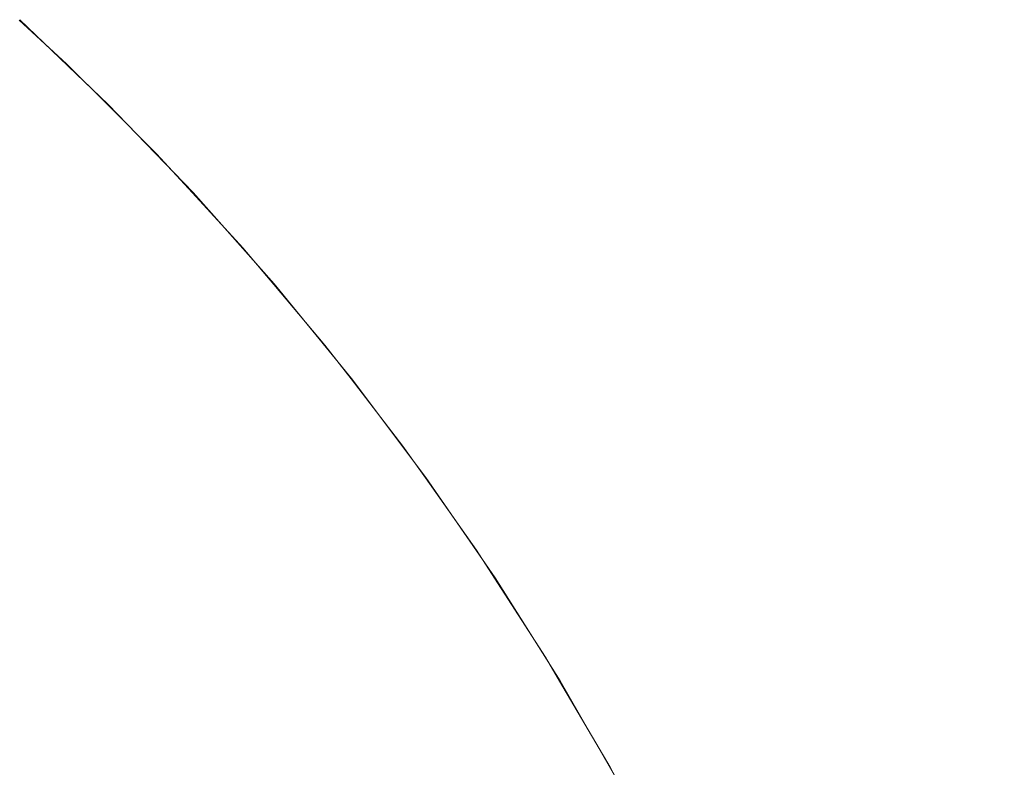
# Model space of a CAD drawing. Header units: centimetres. Extents: x -25.9 to 27.4, y -21.7 to -19.9.
# Tile 91 of 202: x -8.0198 to -7.987, y -19.9112 to -19.8863. Entities that reach past the tile are written whole.
import ezdxf

# ---------------------------------------------------------------- set-up
doc = ezdxf.new("R2010")
doc.units = ezdxf.units.CM
doc.header["$LTSCALE"] = 2.54
doc.layers.add('Lucido design-1', color=7, linetype='Continuous')

# ---------------------------------------------------------------- blocks, each defined once
blk = doc.blocks.new('Gruppo-5-1')
at = {"color": 7, "linetype": 'Continuous', "lineweight": 9}
for points, invisible_edges in [([(-8.021477, -19.885004, 875.717024), (-8.018353, -19.887873, 875.717024), (-8.018537, -19.888065, 875.712891), (-8.021652, -19.885204, 875.712891)], 15), ([(-8.019863, -19.886357, 875.721383), (-8.018287, -19.887804, 875.721383), (-8.018353, -19.887873, 875.717024), (-8.021477, -19.885004, 875.717024)], 14), ([(-8.021652, -19.885204, 875.712891), (-8.018537, -19.888065, 875.712891), (-8.018839, -19.88838, 875.708777), (-8.021941, -19.885532, 875.708777)], 15), ([(-8.021941, -19.885532, 875.708777), (-8.018839, -19.88838, 875.708777), (-8.019259, -19.888818, 875.704687), (-8.022341, -19.885986, 875.704687)], 15), ([(-8.022341, -19.885986, 875.704687), (-8.019259, -19.888818, 875.704687), (-8.019794, -19.889376, 875.70063), (-8.022852, -19.886567, 875.70063)], 15), ([(27.312519, -19.889175, 876.39198), (27.312519, -19.886273, 876.388942), (-25.787481, -19.886273, 876.388942), (-25.787481, -19.889175, 876.39198)], 10), ([(-8.018287, -19.887804, 875.721383), (-8.019863, -19.886357, 875.721383), (-8.019848, -19.88634, 875.921383)], 10), ([(-8.019848, -19.88634, 875.921383), (-8.0169, -19.88916, 875.921383), (-8.018287, -19.887804, 875.721383)], 10), ([(-8.019848, -19.88634, 875.921383), (-8.019722, -19.88634, 875.927157), (-8.016777, -19.88916, 875.927029), (-8.0169, -19.88916, 875.921383)], 7), ([(-8.019722, -19.88634, 875.927157), (-8.019344, -19.88634, 875.93292), (-8.016408, -19.88916, 875.932663), (-8.016777, -19.88916, 875.927029)], 15), ([(-8.019344, -19.88634, 875.93292), (-8.018716, -19.88634, 875.938661), (-8.015793, -19.88916, 875.938276), (-8.016408, -19.88916, 875.932663)], 15), ([(-8.018716, -19.88634, 875.938661), (-8.017837, -19.88634, 875.944369), (-8.014934, -19.88916, 875.943857), (-8.015793, -19.88916, 875.938276)], 15), ([(-8.017837, -19.88634, 875.944369), (-8.016711, -19.88634, 875.950033), (-8.013832, -19.88916, 875.949395), (-8.014934, -19.88916, 875.943857)], 15), ([(-8.016711, -19.88634, 875.950033), (-8.015338, -19.88634, 875.955643), (-8.01249, -19.88916, 875.95488), (-8.013832, -19.88916, 875.949395)], 15), ([(-8.015338, -19.88634, 875.955643), (-8.013722, -19.88634, 875.961187), (-8.01091, -19.88916, 875.960301), (-8.01249, -19.88916, 875.95488)], 15), ([(-8.013722, -19.88634, 875.961187), (-8.011865, -19.88634, 875.966656), (-8.009095, -19.88916, 875.965647), (-8.01091, -19.88916, 875.960301)], 15), ([(-8.011865, -19.88634, 875.966656), (-8.009772, -19.88634, 875.972038), (-8.007049, -19.88916, 875.97091), (-8.009095, -19.88916, 875.965647)], 15), ([(-8.009772, -19.88634, 875.972038), (-8.007446, -19.88634, 875.977324), (-8.004775, -19.88916, 875.976078), (-8.007049, -19.88916, 875.97091)], 15), ([(-8.007446, -19.88634, 875.977324), (-8.004892, -19.88634, 875.982504), (-8.002277, -19.88916, 875.981143), (-8.004775, -19.88916, 875.976078)], 15), ([(-8.004892, -19.88634, 875.982504), (-8.002114, -19.88634, 875.987567), (-7.999561, -19.88916, 875.986093), (-8.002277, -19.88916, 875.981143)], 15), ([(-8.002114, -19.88634, 875.987567), (-7.999118, -19.88634, 875.992504), (-7.996632, -19.88916, 875.99092), (-7.999561, -19.88916, 875.986093)], 15), ([(-7.999118, -19.88634, 875.992504), (-7.99591, -19.88634, 875.997306), (-7.993495, -19.88916, 875.995615), (-7.996632, -19.88916, 875.99092)], 15), ([(-7.99591, -19.88634, 875.997306), (-7.992495, -19.88634, 876.001963), (-7.990156, -19.88916, 876.000169), (-7.993495, -19.88916, 875.995615)], 15), ([(-7.992495, -19.88634, 876.001963), (-7.98888, -19.88634, 876.006467), (-7.986622, -19.88916, 876.004572), (-7.990156, -19.88916, 876.000169)], 15), ([(-7.98888, -19.88634, 876.006467), (-7.985072, -19.88634, 876.010809), (-7.982899, -19.88916, 876.008818), (-7.986622, -19.88916, 876.004572)], 15), ([(-8.022852, -19.886567, 875.70063), (-8.019794, -19.889376, 875.70063), (-8.020444, -19.890055, 875.696612), (-8.023473, -19.887272, 875.696612)], 15), ([(-8.018537, -19.888065, 875.712891), (-8.015546, -19.891056, 875.712891), (-8.015862, -19.891358, 875.708777), (-8.018839, -19.88838, 875.708777)], 15), ([(-8.018353, -19.887873, 875.717024), (-8.015354, -19.890872, 875.717024), (-8.015546, -19.891056, 875.712891), (-8.018537, -19.888065, 875.712891)], 15), ([(-8.018353, -19.887873, 875.717024), (-8.018287, -19.887804, 875.721383), (-8.016916, -19.889176, 875.721383)], 9), ([(-8.016916, -19.889176, 875.721383), (-8.015286, -19.890806, 875.721383), (-8.015354, -19.890872, 875.717024), (-8.018353, -19.887873, 875.717024)], 14), ([(-8.0169, -19.88916, 875.921383), (-8.016916, -19.889176, 875.721383), (-8.018287, -19.887804, 875.721383)], 9), ([(-8.018839, -19.88838, 875.708777), (-8.015862, -19.891358, 875.708777), (-8.016299, -19.891777, 875.704687), (-8.019259, -19.888818, 875.704687)], 15), ([(-8.019259, -19.888818, 875.704687), (-8.016299, -19.891777, 875.704687), (-8.016857, -19.892313, 875.70063), (-8.019794, -19.889376, 875.70063)], 15), ([(-25.787481, -19.889175, 876.39198), (-25.787481, -19.889292, 876.392092), (27.312519, -19.889292, 876.392092), (27.312519, -19.889175, 876.39198)], 10), ([(27.312519, -19.892218, 876.394906), (27.312519, -19.889292, 876.392092), (-25.787481, -19.889292, 876.392092), (-25.787481, -19.892218, 876.394906)], 10), ([(-8.019794, -19.889376, 875.70063), (-8.016857, -19.892313, 875.70063), (-8.017536, -19.892963, 875.696612), (-8.020444, -19.890055, 875.696612)], 15), ([(-8.015286, -19.890806, 875.721383), (-8.016916, -19.889176, 875.721383), (-8.0169, -19.88916, 875.921383)], 10), ([(-8.0169, -19.88916, 875.921383), (-8.014072, -19.892095, 875.921383), (-8.015286, -19.890806, 875.721383)], 10), ([(-8.0169, -19.88916, 875.921383), (-8.016777, -19.88916, 875.927029), (-8.013952, -19.892095, 875.926905), (-8.014072, -19.892095, 875.921383)], 7), ([(-8.016777, -19.88916, 875.927029), (-8.016408, -19.88916, 875.932663), (-8.013591, -19.892095, 875.932417), (-8.013952, -19.892095, 875.926905)], 15), ([(-8.016408, -19.88916, 875.932663), (-8.015793, -19.88916, 875.938276), (-8.012989, -19.892095, 875.937907), (-8.013591, -19.892095, 875.932417)], 15), ([(-8.015793, -19.88916, 875.938276), (-8.014934, -19.88916, 875.943857), (-8.012149, -19.892095, 875.943366), (-8.012989, -19.892095, 875.937907)], 15), ([(-8.014934, -19.88916, 875.943857), (-8.013832, -19.88916, 875.949395), (-8.011072, -19.892095, 875.948783), (-8.012149, -19.892095, 875.943366)], 15), ([(-8.013832, -19.88916, 875.949395), (-8.01249, -19.88916, 875.95488), (-8.009759, -19.892095, 875.954148), (-8.011072, -19.892095, 875.948783)], 15), ([(-8.01249, -19.88916, 875.95488), (-8.01091, -19.88916, 875.960301), (-8.008213, -19.892095, 875.95945), (-8.009759, -19.892095, 875.954148)], 15), ([(-8.01091, -19.88916, 875.960301), (-8.009095, -19.88916, 875.965647), (-8.006438, -19.892095, 875.96468), (-8.008213, -19.892095, 875.95945)], 15), ([(-8.009095, -19.88916, 875.965647), (-8.007049, -19.88916, 875.97091), (-8.004436, -19.892095, 875.969828), (-8.006438, -19.892095, 875.96468)], 15), ([(-8.007049, -19.88916, 875.97091), (-8.004775, -19.88916, 875.976078), (-8.002212, -19.892095, 875.974883), (-8.004436, -19.892095, 875.969828)], 15), ([(-8.004775, -19.88916, 875.976078), (-8.002277, -19.88916, 875.981143), (-7.999769, -19.892095, 875.979837), (-8.002212, -19.892095, 875.974883)], 15), ([(-8.002277, -19.88916, 875.981143), (-7.999561, -19.88916, 875.986093), (-7.997112, -19.892095, 875.984679), (-7.999769, -19.892095, 875.979837)], 15), ([(-7.999561, -19.88916, 875.986093), (-7.996632, -19.88916, 875.99092), (-7.994247, -19.892095, 875.989401), (-7.997112, -19.892095, 875.984679)], 15), ([(-7.996632, -19.88916, 875.99092), (-7.993495, -19.88916, 875.995615), (-7.991179, -19.892095, 875.993993), (-7.994247, -19.892095, 875.989401)], 15), ([(-7.993495, -19.88916, 875.995615), (-7.990156, -19.88916, 876.000169), (-7.987913, -19.892095, 875.998447), (-7.991179, -19.892095, 875.993993)], 15), ([(-7.990156, -19.88916, 876.000169), (-7.986622, -19.88916, 876.004572), (-7.984456, -19.892095, 876.002755), (-7.987913, -19.892095, 875.998447)], 15), ([(-8.020444, -19.890055, 875.696612), (-8.017536, -19.892963, 875.696612), (-8.018332, -19.893726, 875.692639), (-8.021207, -19.890851, 875.692639)], 15), ([(-8.021207, -19.890851, 875.692639), (-8.018332, -19.893726, 875.692639), (-8.019246, -19.894602, 875.688718), (-8.022083, -19.891765, 875.688718)], 15), ([(-8.015546, -19.891056, 875.712891), (-8.012685, -19.894171, 875.712891), (-8.013013, -19.89446, 875.708777), (-8.015862, -19.891358, 875.708777)], 15), ([(-8.015354, -19.890872, 875.717024), (-8.012485, -19.893995, 875.717024), (-8.012685, -19.894171, 875.712891), (-8.015546, -19.891056, 875.712891)], 15), ([(-8.015354, -19.890872, 875.717024), (-8.015286, -19.890806, 875.721383), (-8.014089, -19.892109, 875.721383)], 9), ([(-8.014089, -19.892109, 875.721383), (-8.012414, -19.893933, 875.721383), (-8.012485, -19.893995, 875.717024), (-8.015354, -19.890872, 875.717024)], 14), ([(-8.014072, -19.892095, 875.921383), (-8.014089, -19.892109, 875.721383), (-8.015286, -19.890806, 875.721383)], 9), ([(-8.015862, -19.891358, 875.708777), (-8.013013, -19.89446, 875.708777), (-8.013468, -19.89486, 875.704687), (-8.016299, -19.891777, 875.704687)], 15), ([(-8.022083, -19.891765, 875.688718), (-8.019246, -19.894602, 875.688718), (-8.020274, -19.895587, 875.684856), (-8.023069, -19.892793, 875.684856)], 15), ([(-8.016299, -19.891777, 875.704687), (-8.013468, -19.89486, 875.704687), (-8.014048, -19.895371, 875.70063), (-8.016857, -19.892313, 875.70063)], 15), ([(-25.787481, -19.892218, 876.394906), (-25.787481, -19.892445, 876.395107), (27.312519, -19.892445, 876.395107), (27.312519, -19.892218, 876.394906)], 10), ([(-8.016857, -19.892313, 875.70063), (-8.014048, -19.895371, 875.70063), (-8.014754, -19.895992, 875.696612), (-8.017536, -19.892963, 875.696612)], 15), ([(-8.012414, -19.893933, 875.721383), (-8.014089, -19.892109, 875.721383), (-8.014072, -19.892095, 875.921383)], 10), ([(-8.014072, -19.892095, 875.921383), (-8.011369, -19.895139, 875.921383), (-8.012414, -19.893933, 875.721383)], 10), ([(-8.014072, -19.892095, 875.921383), (-8.013952, -19.892095, 875.926905), (-8.011251, -19.895139, 875.926787), (-8.011369, -19.895139, 875.921383)], 7), ([(-8.013952, -19.892095, 875.926905), (-8.013591, -19.892095, 875.932417), (-8.010898, -19.895139, 875.932181), (-8.011251, -19.895139, 875.926787)], 15), ([(-8.013591, -19.892095, 875.932417), (-8.012989, -19.892095, 875.937907), (-8.010309, -19.895139, 875.937554), (-8.010898, -19.895139, 875.932181)], 15), ([(-8.012989, -19.892095, 875.937907), (-8.012149, -19.892095, 875.943366), (-8.009487, -19.895139, 875.942896), (-8.010309, -19.895139, 875.937554)], 15), ([(-8.012149, -19.892095, 875.943366), (-8.011072, -19.892095, 875.948783), (-8.008432, -19.895139, 875.948198), (-8.009487, -19.895139, 875.942896)], 15), ([(-8.011072, -19.892095, 875.948783), (-8.009759, -19.892095, 875.954148), (-8.007148, -19.895139, 875.953448), (-8.008432, -19.895139, 875.948198)], 15), ([(-8.009759, -19.892095, 875.954148), (-8.008213, -19.892095, 875.95945), (-8.005635, -19.895139, 875.958637), (-8.007148, -19.895139, 875.953448)], 15), ([(-8.008213, -19.892095, 875.95945), (-8.006438, -19.892095, 875.96468), (-8.003898, -19.895139, 875.963756), (-8.005635, -19.895139, 875.958637)], 15), ([(-8.006438, -19.892095, 875.96468), (-8.004436, -19.892095, 875.969828), (-8.001939, -19.895139, 875.968793), (-8.003898, -19.895139, 875.963756)], 15), ([(-8.004436, -19.892095, 875.969828), (-8.002212, -19.892095, 875.974883), (-7.999762, -19.895139, 875.973741), (-8.001939, -19.895139, 875.968793)], 15), ([(-8.002212, -19.892095, 875.974883), (-7.999769, -19.892095, 875.979837), (-7.997371, -19.895139, 875.978588), (-7.999762, -19.895139, 875.973741)], 15), ([(-7.999769, -19.892095, 875.979837), (-7.997112, -19.892095, 875.984679), (-7.994771, -19.895139, 875.983327), (-7.997371, -19.895139, 875.978588)], 15), ([(-7.997112, -19.892095, 875.984679), (-7.994247, -19.892095, 875.989401), (-7.991967, -19.895139, 875.987948), (-7.994771, -19.895139, 875.983327)], 15), ([(-7.994247, -19.892095, 875.989401), (-7.991179, -19.892095, 875.993993), (-7.988964, -19.895139, 875.992443), (-7.991967, -19.895139, 875.987948)], 15), ([(-7.991179, -19.892095, 875.993993), (-7.987913, -19.892095, 875.998447), (-7.985768, -19.895139, 875.996802), (-7.988964, -19.895139, 875.992443)], 15), ([(-7.987913, -19.892095, 875.998447), (-7.984456, -19.892095, 876.002755), (-7.982385, -19.895139, 876.001017), (-7.985768, -19.895139, 875.996802)], 15), ([(27.312519, -19.895386, 876.397705), (27.312519, -19.892445, 876.395107), (-25.787481, -19.892445, 876.395107), (-25.787481, -19.895386, 876.397705)], 10), ([(-8.017536, -19.892963, 875.696612), (-8.014754, -19.895992, 875.696612), (-8.015582, -19.896721, 875.692639), (-8.018332, -19.893726, 875.692639)], 15), ([(-8.018332, -19.893726, 875.692639), (-8.015582, -19.896721, 875.692639), (-8.016532, -19.897557, 875.688718), (-8.019246, -19.894602, 875.688718)], 15), ([(-8.012485, -19.893995, 875.717024), (-8.009752, -19.897238, 875.717024), (-8.009959, -19.897405, 875.712891), (-8.012685, -19.894171, 875.712891)], 15), ([(-8.012485, -19.893995, 875.717024), (-8.012414, -19.893933, 875.721383), (-8.011385, -19.895153, 875.721383)], 9), ([(-8.011385, -19.895153, 875.721383), (-8.009678, -19.897178, 875.721383), (-8.009752, -19.897238, 875.717024), (-8.012485, -19.893995, 875.717024)], 14), ([(-8.011369, -19.895139, 875.921383), (-8.011385, -19.895153, 875.721383), (-8.012414, -19.893933, 875.721383)], 9), ([(-8.012685, -19.894171, 875.712891), (-8.009959, -19.897405, 875.712891), (-8.010298, -19.897679, 875.708777), (-8.013013, -19.89446, 875.708777)], 15), ([(-8.019246, -19.894602, 875.688718), (-8.016532, -19.897557, 875.688718), (-8.017601, -19.898498, 875.684856), (-8.020274, -19.895587, 875.684856)], 15), ([(-8.013013, -19.89446, 875.708777), (-8.010298, -19.897679, 875.708777), (-8.01077, -19.89806, 875.704687), (-8.013468, -19.89486, 875.704687)], 15), ([(-8.013468, -19.89486, 875.704687), (-8.01077, -19.89806, 875.704687), (-8.011372, -19.898546, 875.70063), (-8.014048, -19.895371, 875.70063)], 15), ([(-8.009678, -19.897178, 875.721383), (-8.011385, -19.895153, 875.721383), (-8.011369, -19.895139, 875.921383)], 10), ([(-8.011369, -19.895139, 875.921383), (-8.008794, -19.898288, 875.921383), (-8.009678, -19.897178, 875.721383)], 10), ([(-8.011369, -19.895139, 875.921383), (-8.011251, -19.895139, 875.926787), (-8.008679, -19.898288, 875.926675), (-8.008794, -19.898288, 875.921383)], 7), ([(-8.011251, -19.895139, 875.926787), (-8.010898, -19.895139, 875.932181), (-8.008333, -19.898288, 875.931957), (-8.008679, -19.898288, 875.926675)], 15), ([(-8.010898, -19.895139, 875.932181), (-8.010309, -19.895139, 875.937554), (-8.007756, -19.898288, 875.937218), (-8.008333, -19.898288, 875.931957)], 15), ([(-8.010309, -19.895139, 875.937554), (-8.009487, -19.895139, 875.942896), (-8.006951, -19.898288, 875.942449), (-8.007756, -19.898288, 875.937218)], 15), ([(-8.009487, -19.895139, 875.942896), (-8.008432, -19.895139, 875.948198), (-8.005919, -19.898288, 875.94764), (-8.006951, -19.898288, 875.942449)], 15), ([(-8.008432, -19.895139, 875.948198), (-8.007148, -19.895139, 875.953448), (-8.004661, -19.898288, 875.952782), (-8.005919, -19.898288, 875.94764)], 15), ([(-8.007148, -19.895139, 875.953448), (-8.005635, -19.895139, 875.958637), (-8.00318, -19.898288, 875.957863), (-8.004661, -19.898288, 875.952782)], 15), ([(-8.005635, -19.895139, 875.958637), (-8.003898, -19.895139, 875.963756), (-8.001478, -19.898288, 875.962875), (-8.00318, -19.898288, 875.957863)], 15), ([(-8.003898, -19.895139, 875.963756), (-8.001939, -19.895139, 875.968793), (-7.99956, -19.898288, 875.967808), (-8.001478, -19.898288, 875.962875)], 15), ([(-8.001939, -19.895139, 875.968793), (-7.999762, -19.895139, 875.973741), (-7.997428, -19.898288, 875.972653), (-7.99956, -19.898288, 875.967808)], 15), ([(-7.999762, -19.895139, 875.973741), (-7.997371, -19.895139, 875.978588), (-7.995087, -19.898288, 875.9774), (-7.997428, -19.898288, 875.972653)], 15), ([(-7.997371, -19.895139, 875.978588), (-7.994771, -19.895139, 875.983327), (-7.992541, -19.898288, 875.98204), (-7.995087, -19.898288, 875.9774)], 15), ([(-7.994771, -19.895139, 875.983327), (-7.991967, -19.895139, 875.987948), (-7.989796, -19.898288, 875.986565), (-7.992541, -19.898288, 875.98204)], 15), ([(-7.991967, -19.895139, 875.987948), (-7.988964, -19.895139, 875.992443), (-7.986855, -19.898288, 875.990966), (-7.989796, -19.898288, 875.986565)], 15), ([(-7.988964, -19.895139, 875.992443), (-7.985768, -19.895139, 875.996802), (-7.983725, -19.898288, 875.995234), (-7.986855, -19.898288, 875.990966)], 15), ([(-25.787481, -19.895386, 876.397705), (-25.787481, -19.895726, 876.397981), (27.312519, -19.895726, 876.397981), (27.312519, -19.895386, 876.397705)], 10), ([(-8.020274, -19.895587, 875.684856), (-8.017601, -19.898498, 875.684856), (-8.018788, -19.899542, 875.68106), (-8.021415, -19.896681, 875.68106)], 15), ([(-8.014048, -19.895371, 875.70063), (-8.011372, -19.898546, 875.70063), (-8.012103, -19.899136, 875.696612), (-8.014754, -19.895992, 875.696612)], 15), ([(27.312519, -19.898655, 876.400357), (27.312519, -19.895726, 876.397981), (-25.787481, -19.895726, 876.397981), (-25.787481, -19.898655, 876.400357)], 10), ([(-8.014754, -19.895992, 875.696612), (-8.012103, -19.899136, 875.696612), (-8.012961, -19.899829, 875.692639), (-8.015582, -19.896721, 875.692639)], 15), ([(-8.021415, -19.896681, 875.68106), (-8.018788, -19.899542, 875.68106), (-8.020089, -19.900687, 875.677334), (-8.022667, -19.897881, 875.677334)], 15), ([(-8.015582, -19.896721, 875.692639), (-8.012961, -19.899829, 875.692639), (-8.013946, -19.900624, 875.688718), (-8.016532, -19.897557, 875.688718)], 15), ([(-8.009752, -19.897238, 875.717024), (-8.007158, -19.900593, 875.717024), (-8.007372, -19.900751, 875.712891), (-8.009959, -19.897405, 875.712891)], 15), ([(-8.009752, -19.897238, 875.717024), (-8.009678, -19.897178, 875.721383), (-8.00881, -19.8983, 875.721383)], 9), ([(-8.00881, -19.8983, 875.721383), (-8.007081, -19.900537, 875.721383), (-8.007158, -19.900593, 875.717024), (-8.009752, -19.897238, 875.717024)], 14), ([(-8.008794, -19.898288, 875.921383), (-8.00881, -19.8983, 875.721383), (-8.009678, -19.897178, 875.721383)], 9), ([(-8.016532, -19.897557, 875.688718), (-8.013946, -19.900624, 875.688718), (-8.015054, -19.901519, 875.684856), (-8.017601, -19.898498, 875.684856)], 15), ([(-8.009959, -19.897405, 875.712891), (-8.007372, -19.900751, 875.712891), (-8.007723, -19.901011, 875.708777), (-8.010298, -19.897679, 875.708777)], 15), ([(-8.010298, -19.897679, 875.708777), (-8.007723, -19.901011, 875.708777), (-8.00821, -19.901371, 875.704687), (-8.01077, -19.89806, 875.704687)], 15), ([(-8.01077, -19.89806, 875.704687), (-8.00821, -19.901371, 875.704687), (-8.008832, -19.901831, 875.70063), (-8.011372, -19.898546, 875.70063)], 15), ([(-8.017601, -19.898498, 875.684856), (-8.015054, -19.901519, 875.684856), (-8.016283, -19.902512, 875.68106), (-8.018788, -19.899542, 875.68106)], 15), ([(-8.011372, -19.898546, 875.70063), (-8.008832, -19.901831, 875.70063), (-8.009587, -19.90239, 875.696612), (-8.012103, -19.899136, 875.696612)], 15), ([(-8.007081, -19.900537, 875.721383), (-8.00881, -19.8983, 875.721383), (-8.008794, -19.898288, 875.921383)], 10), ([(-8.008794, -19.898288, 875.921383), (-8.006317, -19.901584, 875.921383), (-8.007081, -19.900537, 875.721383)], 10), ([(-8.008794, -19.898288, 875.921383), (-8.008679, -19.898288, 875.926675), (-8.006204, -19.901584, 875.926567), (-8.006317, -19.901584, 875.921383)], 7), ([(-8.008679, -19.898288, 875.926675), (-8.008333, -19.898288, 875.931957), (-8.005865, -19.901584, 875.931741), (-8.006204, -19.901584, 875.926567)], 15), ([(-8.008333, -19.898288, 875.931957), (-8.007756, -19.898288, 875.937218), (-8.0053, -19.901584, 875.936895), (-8.005865, -19.901584, 875.931741)], 15), ([(-8.007756, -19.898288, 875.937218), (-8.006951, -19.898288, 875.942449), (-8.004512, -19.901584, 875.942019), (-8.0053, -19.901584, 875.936895)], 15), ([(-8.006951, -19.898288, 875.942449), (-8.005919, -19.898288, 875.94764), (-8.0035, -19.901584, 875.947104), (-8.004512, -19.901584, 875.942019)], 15), ([(-8.005919, -19.898288, 875.94764), (-8.004661, -19.898288, 875.952782), (-8.002268, -19.901584, 875.95214), (-8.0035, -19.901584, 875.947104)], 15), ([(-8.004661, -19.898288, 875.952782), (-8.00318, -19.898288, 875.957863), (-8.000817, -19.901584, 875.957118), (-8.002268, -19.901584, 875.95214)], 15), ([(-8.00318, -19.898288, 875.957863), (-8.001478, -19.898288, 875.962875), (-7.99915, -19.901584, 875.962028), (-8.000817, -19.901584, 875.957118)], 15), ([(-8.001478, -19.898288, 875.962875), (-7.99956, -19.898288, 875.967808), (-7.997271, -19.901584, 875.96686), (-7.99915, -19.901584, 875.962028)], 15), ([(-7.99956, -19.898288, 875.967808), (-7.997428, -19.898288, 875.972653), (-7.995183, -19.901584, 875.971606), (-7.997271, -19.901584, 875.96686)], 15), ([(-7.997428, -19.898288, 875.972653), (-7.995087, -19.898288, 875.9774), (-7.99289, -19.901584, 875.976256), (-7.995183, -19.901584, 875.971606)], 15), ([(-7.995087, -19.898288, 875.9774), (-7.992541, -19.898288, 875.98204), (-7.990396, -19.901584, 875.980801), (-7.99289, -19.901584, 875.976256)], 15), ([(-7.992541, -19.898288, 875.98204), (-7.989796, -19.898288, 875.986565), (-7.987706, -19.901584, 875.985234), (-7.990396, -19.901584, 875.980801)], 15), ([(-7.989796, -19.898288, 875.986565), (-7.986855, -19.898288, 875.990966), (-7.984826, -19.901584, 875.989545), (-7.987706, -19.901584, 875.985234)], 15), ([(-25.787481, -19.898655, 876.400357), (-25.787481, -19.899127, 876.400715), (27.312519, -19.899127, 876.400715), (27.312519, -19.898655, 876.400357)], 10), ([(27.312519, -19.90045, 876.401719), (27.312519, -19.899127, 876.400715), (-25.787481, -19.899127, 876.400715), (-25.787481, -19.90045, 876.401719)], 10), ([(-8.012103, -19.899136, 875.696612), (-8.009587, -19.90239, 875.696612), (-8.010475, -19.903046, 875.692639), (-8.012961, -19.899829, 875.692639)], 15), ([(-8.018788, -19.899542, 875.68106), (-8.016283, -19.902512, 875.68106), (-8.017632, -19.903601, 875.677334), (-8.020089, -19.900687, 875.677334)], 15), ([(-8.012961, -19.899829, 875.692639), (-8.010475, -19.903046, 875.692639), (-8.011492, -19.903799, 875.688718), (-8.013946, -19.900624, 875.688718)], 15), ([(-25.787481, -19.90045, 876.401719), (-25.787481, -19.902654, 876.403282), (27.312519, -19.902654, 876.403282), (27.312519, -19.90045, 876.401719)], 10), ([(-8.007158, -19.900593, 875.717024), (-8.007081, -19.900537, 875.721383), (-8.006333, -19.901596, 875.721383)], 9), ([(-8.006317, -19.901584, 875.921383), (-8.006333, -19.901596, 875.721383), (-8.007081, -19.900537, 875.721383)], 9), ([(-8.020089, -19.900687, 875.677334), (-8.017632, -19.903601, 875.677334), (-8.019098, -19.904784, 875.673687), (-8.021503, -19.901932, 875.673687)], 15), ([(-8.013946, -19.900624, 875.688718), (-8.011492, -19.903799, 875.688718), (-8.012637, -19.904646, 875.684856), (-8.015054, -19.901519, 875.684856)], 15), ([(-8.007372, -19.900751, 875.712891), (-8.00493, -19.904205, 875.712891), (-8.005291, -19.904449, 875.708777), (-8.007723, -19.901011, 875.708777)], 15), ([(-8.007158, -19.900593, 875.717024), (-8.004709, -19.904056, 875.717024), (-8.00493, -19.904205, 875.712891), (-8.007372, -19.900751, 875.712891)], 15), ([(-8.006333, -19.901596, 875.721383), (-8.00463, -19.904003, 875.721383), (-8.004709, -19.904056, 875.717024), (-8.007158, -19.900593, 875.717024)], 14), ([(-8.007723, -19.901011, 875.708777), (-8.005291, -19.904449, 875.708777), (-8.005793, -19.904789, 875.704687), (-8.00821, -19.901371, 875.704687)], 15), ([(-8.015054, -19.901519, 875.684856), (-8.012637, -19.904646, 875.684856), (-8.013908, -19.905585, 875.68106), (-8.016283, -19.902512, 875.68106)], 15), ([(-8.00821, -19.901371, 875.704687), (-8.005793, -19.904789, 875.704687), (-8.006434, -19.905222, 875.70063), (-8.008832, -19.901831, 875.70063)], 15), ([(-8.008832, -19.901831, 875.70063), (-8.006434, -19.905222, 875.70063), (-8.007212, -19.905748, 875.696612), (-8.009587, -19.90239, 875.696612)], 15), ([(-8.00463, -19.904003, 875.721383), (-8.006333, -19.901596, 875.721383), (-8.006317, -19.901584, 875.921383)], 10), ([(-8.006317, -19.901584, 875.921383), (-8.004013, -19.904926, 875.921383), (-8.00463, -19.904003, 875.721383)], 10), ([(-8.006317, -19.901584, 875.921383), (-8.006204, -19.901584, 875.926567), (-8.003902, -19.904926, 875.926467), (-8.004013, -19.904926, 875.921383)], 7), ([(-8.006204, -19.901584, 875.926567), (-8.005865, -19.901584, 875.931741), (-8.00357, -19.904926, 875.93154), (-8.003902, -19.904926, 875.926467)], 15), ([(-8.005865, -19.901584, 875.931741), (-8.0053, -19.901584, 875.936895), (-8.003016, -19.904926, 875.936594), (-8.00357, -19.904926, 875.93154)], 15), ([(-8.0053, -19.901584, 875.936895), (-8.004512, -19.901584, 875.942019), (-8.002243, -19.904926, 875.941619), (-8.003016, -19.904926, 875.936594)], 15), ([(-8.004512, -19.901584, 875.942019), (-8.0035, -19.901584, 875.947104), (-8.001251, -19.904926, 875.946606), (-8.002243, -19.904926, 875.941619)], 15), ([(-8.0035, -19.901584, 875.947104), (-8.002268, -19.901584, 875.95214), (-8.000043, -19.904926, 875.951544), (-8.001251, -19.904926, 875.946606)], 15), ([(-8.002268, -19.901584, 875.95214), (-8.000817, -19.901584, 875.957118), (-7.99862, -19.904926, 875.956425), (-8.000043, -19.904926, 875.951544)], 15), ([(-8.000817, -19.901584, 875.957118), (-7.99915, -19.901584, 875.962028), (-7.996986, -19.904926, 875.96124), (-7.99862, -19.904926, 875.956425)], 15), ([(-7.99915, -19.901584, 875.962028), (-7.997271, -19.901584, 875.96686), (-7.995143, -19.904926, 875.965978), (-7.996986, -19.904926, 875.96124)], 15), ([(-7.997271, -19.901584, 875.96686), (-7.995183, -19.901584, 875.971606), (-7.993095, -19.904926, 875.970632), (-7.995143, -19.904926, 875.965978)], 15), ([(-7.995183, -19.901584, 875.971606), (-7.99289, -19.901584, 875.976256), (-7.990847, -19.904926, 875.975192), (-7.993095, -19.904926, 875.970632)], 15), ([(-7.99289, -19.901584, 875.976256), (-7.990396, -19.901584, 875.980801), (-7.988401, -19.904926, 875.97965), (-7.990847, -19.904926, 875.975192)], 15), ([(-7.990396, -19.901584, 875.980801), (-7.987706, -19.901584, 875.985234), (-7.985763, -19.904926, 875.983996), (-7.988401, -19.904926, 875.97965)], 15), ([(-7.987706, -19.901584, 875.985234), (-7.984826, -19.901584, 875.989545), (-7.982939, -19.904926, 875.988224), (-7.985763, -19.904926, 875.983996)], 15), ([(-8.021503, -19.901932, 875.673687), (-8.019098, -19.904784, 875.673687), (-8.020677, -19.90606, 875.670122), (-8.023027, -19.903273, 875.670122)], 15), ([(-8.016283, -19.902512, 875.68106), (-8.013908, -19.905585, 875.68106), (-8.015302, -19.906616, 875.677334), (-8.017632, -19.903601, 875.677334)], 15), ([(-8.009587, -19.90239, 875.696612), (-8.007212, -19.905748, 875.696612), (-8.008127, -19.906366, 875.692639), (-8.010475, -19.903046, 875.692639)], 15), ([(27.312519, -19.903908, 876.40417), (27.312519, -19.902654, 876.403282), (-25.787481, -19.902654, 876.403282), (-25.787481, -19.903908, 876.40417)], 10), ([(-8.010475, -19.903046, 875.692639), (-8.008127, -19.906366, 875.692639), (-8.009175, -19.907074, 875.688718), (-8.011492, -19.903799, 875.688718)], 15), ([(-8.017632, -19.903601, 875.677334), (-8.015302, -19.906616, 875.677334), (-8.016816, -19.907736, 875.673687), (-8.019098, -19.904784, 875.673687)], 15), ([(-8.011492, -19.903799, 875.688718), (-8.009175, -19.907074, 875.688718), (-8.010355, -19.907872, 875.684856), (-8.012637, -19.904646, 875.684856)], 15), ([(-25.787481, -19.903908, 876.40417), (-25.787481, -19.906281, 876.405706), (27.312519, -19.906281, 876.405706), (27.312519, -19.903908, 876.40417)], 10), ([(-8.004709, -19.904056, 875.717024), (-8.002409, -19.907619, 875.717024), (-8.002636, -19.907759, 875.712891), (-8.00493, -19.904205, 875.712891)], 15), ([(-8.004709, -19.904056, 875.717024), (-8.00463, -19.904003, 875.721383), (-8.004028, -19.904936, 875.721383)], 9), ([(-8.004028, -19.904936, 875.721383), (-8.002328, -19.907569, 875.721383), (-8.002409, -19.907619, 875.717024), (-8.004709, -19.904056, 875.717024)], 14), ([(-8.004013, -19.904926, 875.921383), (-8.004028, -19.904936, 875.721383), (-8.00463, -19.904003, 875.721383)], 9), ([(-8.005291, -19.904449, 875.708777), (-8.003008, -19.907988, 875.708777), (-8.003524, -19.908305, 875.704687), (-8.005793, -19.904789, 875.704687)], 15), ([(-8.00493, -19.904205, 875.712891), (-8.002636, -19.907759, 875.712891), (-8.003008, -19.907988, 875.708777), (-8.005291, -19.904449, 875.708777)], 15), ([(-8.019098, -19.904784, 875.673687), (-8.016816, -19.907736, 875.673687), (-8.018448, -19.908944, 875.670122), (-8.020677, -19.90606, 875.670122)], 15), ([(-8.012637, -19.904646, 875.684856), (-8.010355, -19.907872, 875.684856), (-8.011665, -19.908757, 875.68106), (-8.013908, -19.905585, 875.68106)], 15), ([(-8.005793, -19.904789, 875.704687), (-8.003524, -19.908305, 875.704687), (-8.004182, -19.908711, 875.70063), (-8.006434, -19.905222, 875.70063)], 15), ([(-8.002328, -19.907569, 875.721383), (-8.004028, -19.904936, 875.721383), (-8.004013, -19.904926, 875.921383)], 10), ([(-8.002328, -19.907569, 875.721383), (-8.004013, -19.904926, 875.921383), (-8.001849, -19.908355, 875.921383)], 9), ([(-8.004013, -19.904926, 875.921383), (-8.003902, -19.904926, 875.926467), (-8.00174, -19.908355, 875.926372), (-8.001849, -19.908355, 875.921383)], 7), ([(-8.003902, -19.904926, 875.926467), (-8.00357, -19.904926, 875.93154), (-8.001414, -19.908355, 875.931351), (-8.00174, -19.908355, 875.926372)], 15), ([(-8.00357, -19.904926, 875.93154), (-8.003016, -19.904926, 875.936594), (-8.000871, -19.908355, 875.936311), (-8.001414, -19.908355, 875.931351)], 15), ([(-8.003016, -19.904926, 875.936594), (-8.002243, -19.904926, 875.941619), (-8.000112, -19.908355, 875.941243), (-8.000871, -19.908355, 875.936311)], 15), ([(-8.002243, -19.904926, 875.941619), (-8.001251, -19.904926, 875.946606), (-7.999138, -19.908355, 875.946137), (-8.000112, -19.908355, 875.941243)], 15), ([(-8.001251, -19.904926, 875.946606), (-8.000043, -19.904926, 875.951544), (-7.997952, -19.908355, 875.950984), (-7.999138, -19.908355, 875.946137)], 15), ([(-8.000043, -19.904926, 875.951544), (-7.99862, -19.904926, 875.956425), (-7.996556, -19.908355, 875.955775), (-7.997952, -19.908355, 875.950984)], 15), ([(-7.99862, -19.904926, 875.956425), (-7.996986, -19.904926, 875.96124), (-7.994952, -19.908355, 875.9605), (-7.996556, -19.908355, 875.955775)], 15), ([(-7.996986, -19.904926, 875.96124), (-7.995143, -19.904926, 875.965978), (-7.993143, -19.908355, 875.96515), (-7.994952, -19.908355, 875.9605)], 15), ([(-7.995143, -19.904926, 875.965978), (-7.993095, -19.904926, 875.970632), (-7.991134, -19.908355, 875.969717), (-7.993143, -19.908355, 875.96515)], 15), ([(-7.993095, -19.904926, 875.970632), (-7.990847, -19.904926, 875.975192), (-7.988927, -19.908355, 875.974193), (-7.991134, -19.908355, 875.969717)], 15), ([(-7.990847, -19.904926, 875.975192), (-7.988401, -19.904926, 875.97965), (-7.986527, -19.908355, 875.978567), (-7.988927, -19.908355, 875.974193)], 15), ([(-7.988401, -19.904926, 875.97965), (-7.985763, -19.904926, 875.983996), (-7.983938, -19.908355, 875.982833), (-7.986527, -19.908355, 875.978567)], 15), ([(-8.006434, -19.905222, 875.70063), (-8.004182, -19.908711, 875.70063), (-8.004982, -19.909203, 875.696612), (-8.007212, -19.905748, 875.696612)], 15), ([(-8.013908, -19.905585, 875.68106), (-8.011665, -19.908757, 875.68106), (-8.013101, -19.909728, 875.677334), (-8.015302, -19.906616, 875.677334)], 15), ([(-8.007212, -19.905748, 875.696612), (-8.004982, -19.909203, 875.696612), (-8.005922, -19.909782, 875.692639), (-8.008127, -19.906366, 875.692639)], 15), ([(-8.020677, -19.90606, 875.670122), (-8.018448, -19.908944, 875.670122), (-8.020195, -19.910235, 875.666648), (-8.022368, -19.907424, 875.666648)], 15), ([(27.312519, -19.907471, 876.406476), (27.312519, -19.906281, 876.405706), (-25.787481, -19.906281, 876.405706), (-25.787481, -19.907471, 876.406476)], 10), ([(-8.008127, -19.906366, 875.692639), (-8.005922, -19.909782, 875.692639), (-8.006999, -19.910445, 875.688718), (-8.009175, -19.907074, 875.688718)], 15), ([(-8.015302, -19.906616, 875.677334), (-8.013101, -19.909728, 875.677334), (-8.014662, -19.910783, 875.673687), (-8.016816, -19.907736, 875.673687)], 15), ([(-8.009175, -19.907074, 875.688718), (-8.006999, -19.910445, 875.688718), (-8.008212, -19.911192, 875.684856), (-8.010355, -19.907872, 875.684856)], 15), ([(-25.787481, -19.907471, 876.406476), (-25.787481, -19.91001, 876.407969), (27.312519, -19.91001, 876.407969), (27.312519, -19.907471, 876.406476)], 10), ([(-8.016816, -19.907736, 875.673687), (-8.014662, -19.910783, 875.673687), (-8.016344, -19.911919, 875.670122), (-8.018448, -19.908944, 875.670122)], 15), ([(-8.002636, -19.907759, 875.712891), (-8.000495, -19.911407, 875.712891), (-8.000876, -19.91162, 875.708777), (-8.003008, -19.907988, 875.708777)], 15), ([(-8.002409, -19.907619, 875.717024), (-8.000263, -19.911277, 875.717024), (-8.000495, -19.911407, 875.712891), (-8.002636, -19.907759, 875.712891)], 15), ([(-8.002409, -19.907619, 875.717024), (-8.002328, -19.907569, 875.721383), (-8.001862, -19.908363, 875.721383)], 9), ([(-8.001862, -19.908363, 875.721383), (-8.00018, -19.911231, 875.721383), (-8.000263, -19.911277, 875.717024), (-8.002409, -19.907619, 875.717024)], 14), ([(-8.001849, -19.908355, 875.921383), (-8.001862, -19.908363, 875.721383), (-8.002328, -19.907569, 875.721383)], 9), ([(-8.010355, -19.907872, 875.684856), (-8.008212, -19.911192, 875.684856), (-8.009558, -19.912021, 875.68106), (-8.011665, -19.908757, 875.68106)], 15), ([(-8.003008, -19.907988, 875.708777), (-8.000876, -19.91162, 875.708777), (-8.001405, -19.911915, 875.704687), (-8.003524, -19.908305, 875.704687)], 15), ([(-8.003524, -19.908305, 875.704687), (-8.001405, -19.911915, 875.704687), (-8.002081, -19.912292, 875.70063), (-8.004182, -19.908711, 875.70063)], 15), ([(-8.00018, -19.911231, 875.721383), (-8.001862, -19.908363, 875.721383), (-8.001849, -19.908355, 875.921383)], 10), ([(-8.00018, -19.911231, 875.721383), (-8.001849, -19.908355, 875.921383), (-7.999828, -19.911866, 875.921383)], 9), ([(-8.001849, -19.908355, 875.921383), (-8.00174, -19.908355, 875.926372), (-7.999721, -19.911866, 875.926284), (-7.999828, -19.911866, 875.921383)], 7), ([(-8.00174, -19.908355, 875.926372), (-8.001414, -19.908355, 875.931351), (-7.9994, -19.911866, 875.931175), (-7.999721, -19.911866, 875.926284)], 15), ([(-8.001414, -19.908355, 875.931351), (-8.000871, -19.908355, 875.936311), (-7.998867, -19.911866, 875.936048), (-7.9994, -19.911866, 875.931175)], 15), ([(-8.000871, -19.908355, 875.936311), (-8.000112, -19.908355, 875.941243), (-7.998121, -19.911866, 875.940892), (-7.998867, -19.911866, 875.936048)], 15), ([(-8.000112, -19.908355, 875.941243), (-7.999138, -19.908355, 875.946137), (-7.997165, -19.911866, 875.9457), (-7.998121, -19.911866, 875.940892)], 15), ([(-7.999138, -19.908355, 875.946137), (-7.997952, -19.908355, 875.950984), (-7.996, -19.911866, 875.950461), (-7.997165, -19.911866, 875.9457)], 15), ([(-7.997952, -19.908355, 875.950984), (-7.996556, -19.908355, 875.955775), (-7.994628, -19.911866, 875.955167), (-7.996, -19.911866, 875.950461)], 15), ([(-7.996556, -19.908355, 875.955775), (-7.994952, -19.908355, 875.9605), (-7.993052, -19.911866, 875.959808), (-7.994628, -19.911866, 875.955167)], 15), ([(-7.994952, -19.908355, 875.9605), (-7.993143, -19.908355, 875.96515), (-7.991276, -19.911866, 875.964377), (-7.993052, -19.911866, 875.959808)], 15), ([(-7.993143, -19.908355, 875.96515), (-7.991134, -19.908355, 875.969717), (-7.989302, -19.911866, 875.968863), (-7.991276, -19.911866, 875.964377)], 15), ([(-7.991134, -19.908355, 875.969717), (-7.988927, -19.908355, 875.974193), (-7.987134, -19.911866, 875.973259), (-7.989302, -19.911866, 875.968863)], 15), ([(-7.988927, -19.908355, 875.974193), (-7.986527, -19.908355, 875.978567), (-7.984776, -19.911866, 875.977557), (-7.987134, -19.911866, 875.973259)], 15), ([(-8.011665, -19.908757, 875.68106), (-8.009558, -19.912021, 875.68106), (-8.011035, -19.91293, 875.677334), (-8.013101, -19.909728, 875.677334)], 15), ([(-8.004182, -19.908711, 875.70063), (-8.002081, -19.912292, 875.70063), (-8.002901, -19.912751, 875.696612), (-8.004982, -19.909203, 875.696612)], 15), ([(-8.018448, -19.908944, 875.670122), (-8.016344, -19.911919, 875.670122), (-8.018143, -19.913136, 875.666648), (-8.020195, -19.910235, 875.666648)], 15), ([(-8.004982, -19.909203, 875.696612), (-8.002901, -19.912751, 875.696612), (-8.003864, -19.913289, 875.692639), (-8.005922, -19.909782, 875.692639)], 15), ([(-8.013101, -19.909728, 875.677334), (-8.011035, -19.91293, 875.677334), (-8.012639, -19.913918, 875.673687), (-8.014662, -19.910783, 875.673687)], 15), ([(27.312519, -19.911134, 876.408631), (27.312519, -19.91001, 876.407969), (-25.787481, -19.91001, 876.407969), (-25.787481, -19.911134, 876.408631)], 10), ([(-8.005922, -19.909782, 875.692639), (-8.003864, -19.913289, 875.692639), (-8.004969, -19.913906, 875.688718), (-8.006999, -19.910445, 875.688718)], 15), ([(-8.020195, -19.910235, 875.666648), (-8.018143, -19.913136, 875.666648), (-8.020058, -19.91443, 875.663268), (-8.022053, -19.911609, 875.663268)], 15), ([(-8.006999, -19.910445, 875.688718), (-8.004969, -19.913906, 875.688718), (-8.006212, -19.9146, 875.684856), (-8.008212, -19.911192, 875.684856)], 15), ([(-8.014662, -19.910783, 875.673687), (-8.012639, -19.913918, 875.673687), (-8.014367, -19.914982, 875.670122), (-8.016344, -19.911919, 875.670122)], 15), ([(-25.787481, -19.911134, 876.408631), (-25.787481, -19.913834, 876.410068), (27.312519, -19.913834, 876.410068), (27.312519, -19.911134, 876.408631)], 10), ([(-8.008212, -19.911192, 875.684856), (-8.006212, -19.9146, 875.684856), (-8.007592, -19.915371, 875.68106), (-8.009558, -19.912021, 875.68106)], 15), ([(-7.999828, -19.911866, 875.921383), (-7.999839, -19.911872, 875.721383), (-8.00018, -19.911231, 875.721383)], 9)]:
    blk.add_3dface(points, dxfattribs=dict(at, invisible_edges=invisible_edges))

msp = doc.modelspace()

# ---------------------------------------------------------------- block references
at = {"layer": 'Lucido design-1', "color": 7}
msp.add_blockref('Gruppo-5-1', (0, 0), dxfattribs=at)

doc.saveas('drawing.dxf')
